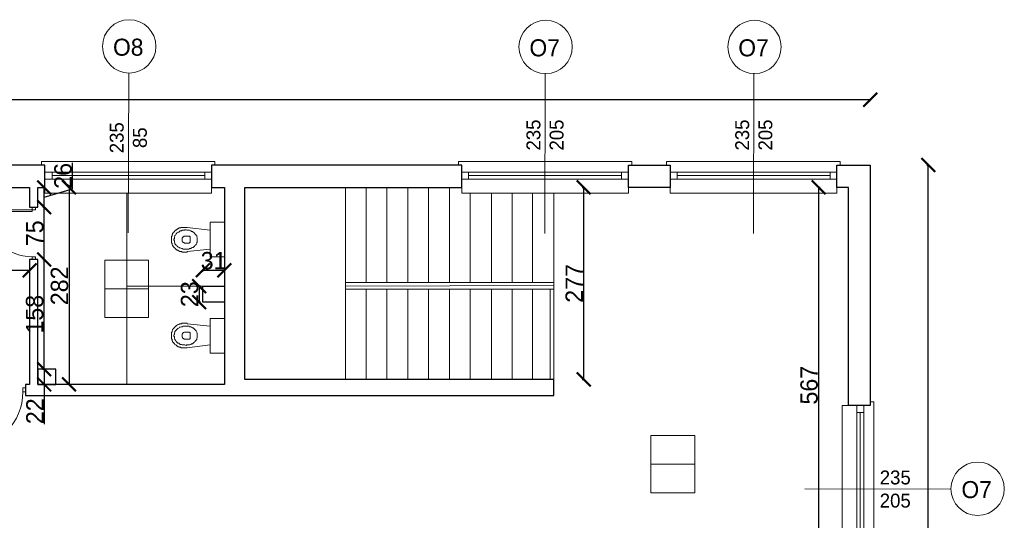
# Model space of a CAD drawing. Header units: centimetres. Extents: x -17621 to 77377, y -18613 to 66.
# Tile 161 of 173: x 51240 to 52657, y -16246 to -15524. Entities that reach past the tile are written whole.
import ezdxf

# ---------------------------------------------------------------- set-up
doc = ezdxf.new("R2010")
doc.units = ezdxf.units.CM
doc.layers.add('0-wymiarowanie rys.CAD', color=5, linetype='Continuous', lineweight=0, true_color=0x0000ff)
for name, color, linetype, lineweight in [('a_drzwi i okna', 2, 'Continuous', 0), ('a_inwentaryzacja', 141, 'Continuous', 0), ('a_wymiarowanie', 211, 'Continuous', 0), ('drzwi', 2, 'Continuous', 0), ('pomieszczenia', 191, 'Continuous', 5)]:
    doc.layers.add(name, color=color, linetype=linetype, lineweight=lineweight)
for name, color, linetype in [('PDF4_A250 SCHODY', 7, 'Continuous'), ('PDF4_A310 STOLARKA ZEWNĘTRZNA', 7, 'Continuous'), ('PDF4_A720 MEBLE', 7, 'Continuous'), ('PDF4_WIDOKOWA', 7, 'Continuous')]:
    doc.layers.add(name, color=color, linetype=linetype)
doc.styles.add('PDF Century Gothic', font='GOTHIC.TTF')
doc.dimstyles.new('ISO-25', dxfattribs={"dimtxt": 25, "dimasz": 20, "dimexe": 0.6, "dimexo": 0.375, "dimtad": 1, "dimdec": 0, "dimtxsty": 'PDF Century Gothic', "dimblk": 'ARCHTICK', "dimcen": 2.5, "dimadec": 1, "dimazin": 0, "dimtfac": 1, "dimtdec": 0, "dimtmove": 0, "dimatfit": 3, "dimldrblk": 'ARCHTICK', "dimfxl": 2, "dimfxlon": 1, "dimarcsym": 0})

# ---------------------------------------------------------------- blocks, each defined once
blk = doc.blocks.new('_ArchTick')
at = {"color": 0, "linetype": 'ByBlock', "const_width": 0.15}
blk.add_lwpolyline([(-0.5, -0.5), (0.5, 0.5)], dxfattribs=at)
blk = doc.blocks.new('*D301')
at = {"layer": 'a_wymiarowanie', "color": 0, "lineweight": -2, "transparency": 16777216}
for p, q in [((51273.3, -15869.7), (51275.9, -15869.7)), ((51275.3, -16027.7), (51275.3, -15869.7)), ((51273.3, -16027.7), (51275.9, -16027.7))]:
    blk.add_line(p, q, dxfattribs=at)
at = {"layer": 'Defpoints', "color": 0, "transparency": 16777216}
for p in [(51266.3, -15869.7), (51275.3, -15869.7), (51266.3, -16027.7)]:
    blk.add_point(p, dxfattribs=at)
at = {"layer": 'a_wymiarowanie', "color": 0, "lineweight": -2, "transparency": 16777216, "xscale": 20, "yscale": 20, "zscale": 20}
for p, rotation in [((51275.3, -15869.7), 90), ((51275.3, -16027.7), 270)]:
    blk.add_blockref('_ArchTick', p, dxfattribs=dict(at, rotation=rotation))
at = {"layer": 'a_wymiarowanie', "color": 0, "lineweight": 0, "transparency": 16777216, "insert": (51261.6, -15948.7), "char_height": 25, "attachment_point": 5, "rotation": 90, "style": 'PDF Century Gothic'}
blk.add_mtext('158', dxfattribs=at)
blk = doc.blocks.new('*D302')
at = {"layer": 'a_wymiarowanie', "color": 0, "lineweight": -2, "transparency": 16777216}
for p, q in [((51273.3, -15794.5), (51275.9, -15794.5)), ((51275.3, -15869.7), (51275.3, -15794.5)), ((51273.3, -15869.7), (51275.9, -15869.7))]:
    blk.add_line(p, q, dxfattribs=at)
at = {"layer": 'Defpoints', "color": 0, "transparency": 16777216}
for p in [(51266.3, -15794.5), (51275.3, -15794.5), (51266.3, -15869.7)]:
    blk.add_point(p, dxfattribs=at)
at = {"layer": 'a_wymiarowanie', "color": 0, "lineweight": -2, "transparency": 16777216, "xscale": 20, "yscale": 20, "zscale": 20}
for p, rotation in [((51275.3, -15794.5), 90), ((51275.3, -15869.7), 270)]:
    blk.add_blockref('_ArchTick', p, dxfattribs=dict(at, rotation=rotation))
at = {"layer": 'a_wymiarowanie', "color": 0, "lineweight": 0, "transparency": 16777216, "insert": (51261.9, -15832.1), "char_height": 25, "attachment_point": 5, "rotation": 90, "style": 'PDF Century Gothic'}
blk.add_mtext('75', dxfattribs=at)
blk = doc.blocks.new('*D303')
at = {"layer": 'a_wymiarowanie', "color": 0, "lineweight": -2, "transparency": 16777216}
for p, q in [((51316.2, -15768), (51316.2, -15730.7)), ((51273.3, -15766), (51275.9, -15766)), ((51275.3, -15794.5), (51275.3, -15766)), ((51275.3, -15780.3), (51316.2, -15768)), ((51273.3, -15794.5), (51275.9, -15794.5))]:
    blk.add_line(p, q, dxfattribs=at)
at = {"layer": 'Defpoints', "color": 0, "transparency": 16777216}
for p in [(51266.3, -15766), (51275.3, -15766), (51266.3, -15794.5)]:
    blk.add_point(p, dxfattribs=at)
at = {"layer": 'a_wymiarowanie', "color": 0, "lineweight": -2, "transparency": 16777216, "xscale": 20, "yscale": 20, "zscale": 20}
for p, rotation in [((51275.3, -15766), 90), ((51275.3, -15794.5), 270)]:
    blk.add_blockref('_ArchTick', p, dxfattribs=dict(at, rotation=rotation))
at = {"layer": 'a_wymiarowanie', "color": 0, "lineweight": 0, "transparency": 16777216, "insert": (51302.5, -15749.4), "char_height": 25, "attachment_point": 5, "rotation": 90, "style": 'PDF Century Gothic'}
blk.add_mtext('26', dxfattribs=at)
blk = doc.blocks.new('*D304')
at = {"layer": 'a_wymiarowanie', "color": 0, "lineweight": -2, "transparency": 16777216}
for p, q in [((51277.3, -16027.7), (51274.7, -16027.7)), ((51275.3, -16027.7), (51275.3, -16049.7)), ((51277.3, -16049.7), (51274.7, -16049.7)), ((51275.3, -16049.7), (51275.3, -16107.2))]:
    blk.add_line(p, q, dxfattribs=at)
at = {"layer": 'Defpoints', "color": 0, "transparency": 16777216}
for p in [(51292.3, -16027.7), (51275.3, -16049.7), (51292.3, -16049.7)]:
    blk.add_point(p, dxfattribs=at)
at = {"layer": 'a_wymiarowanie', "color": 0, "lineweight": -2, "transparency": 16777216, "xscale": 20, "yscale": 20, "zscale": 20}
for p, rotation in [((51275.3, -16027.7), 90), ((51275.3, -16049.7), 270)]:
    blk.add_blockref('_ArchTick', p, dxfattribs=dict(at, rotation=rotation))
at = {"layer": 'a_wymiarowanie', "color": 0, "lineweight": 0, "transparency": 16777216, "insert": (51261.9, -16088.4), "char_height": 25, "attachment_point": 5, "rotation": 90, "style": 'PDF Century Gothic'}
blk.add_mtext('22', dxfattribs=at)
blk = doc.blocks.new('*D305')
at = {"layer": 'a_wymiarowanie', "color": 0, "lineweight": -2, "transparency": 16777216}
for p, q in [((51500.4, -15908.3), (51497.8, -15908.3)), ((51498.4, -15908.3), (51498.4, -15931.3)), ((51500.4, -15931.3), (51497.8, -15931.3))]:
    blk.add_line(p, q, dxfattribs=at)
at = {"layer": 'Defpoints', "color": 0, "transparency": 16777216}
for p in [(51503.7, -15908.3), (51498.4, -15931.3), (51503.7, -15931.3)]:
    blk.add_point(p, dxfattribs=at)
at = {"layer": 'a_wymiarowanie', "color": 0, "lineweight": -2, "transparency": 16777216, "xscale": 20, "yscale": 20, "zscale": 20}
for p, rotation in [((51498.4, -15908.3), 90), ((51498.4, -15931.3), 270)]:
    blk.add_blockref('_ArchTick', p, dxfattribs=dict(at, rotation=rotation))
at = {"layer": 'a_wymiarowanie', "color": 0, "lineweight": 0, "transparency": 16777216, "insert": (51484.7, -15919.8), "char_height": 25, "attachment_point": 5, "rotation": 90, "style": 'PDF Century Gothic'}
blk.add_mtext('23', dxfattribs=at)
blk = doc.blocks.new('*D306')
at = {"layer": 'a_wymiarowanie', "color": 0, "lineweight": -2, "transparency": 16777216}
for p, q in [((51313.1, -15766), (51310.5, -15766)), ((51311.1, -15766), (51311.1, -16049.7)), ((51313.1, -16049.7), (51310.5, -16049.7))]:
    blk.add_line(p, q, dxfattribs=at)
at = {"layer": 'Defpoints', "color": 0, "transparency": 16777216}
for p in [(51534.7, -15766), (51311.1, -16049.7), (51534.7, -16049.7)]:
    blk.add_point(p, dxfattribs=at)
at = {"layer": 'a_wymiarowanie', "color": 0, "lineweight": -2, "transparency": 16777216, "xscale": 20, "yscale": 20, "zscale": 20}
for p, rotation in [((51311.1, -15766), 90), ((51311.1, -16049.7), 270)]:
    blk.add_blockref('_ArchTick', p, dxfattribs=dict(at, rotation=rotation))
at = {"layer": 'a_wymiarowanie', "color": 0, "lineweight": 0, "transparency": 16777216, "insert": (51297.4, -15907.8), "char_height": 25, "attachment_point": 5, "rotation": 90, "style": 'PDF Century Gothic'}
blk.add_mtext('282', dxfattribs=at)
blk = doc.blocks.new('*D309')
at = {"layer": 'a_wymiarowanie', "color": 0, "lineweight": -2, "transparency": 16777216}
for p, q in [((51158.7, -15887.4), (51158.7, -15884.8)), ((51158.7, -15885.4), (51254.4, -15885.4)), ((51254.4, -15885.4), (51254.4, -15884.8))]:
    blk.add_line(p, q, dxfattribs=at)
at = {"layer": 'Defpoints', "color": 0, "transparency": 16777216}
for p in [(51254.4, -15885.4), (51254.4, -15885.4), (51158.7, -15920.1)]:
    blk.add_point(p, dxfattribs=at)
at = {"layer": 'a_wymiarowanie', "color": 0, "lineweight": -2, "transparency": 16777216, "xscale": 20, "yscale": 20, "zscale": 20, "rotation": 180}
blk.add_blockref('_ArchTick', (51158.7, -15885.4), dxfattribs=at)
at = {"layer": 'a_wymiarowanie', "color": 0, "lineweight": -2, "transparency": 16777216, "xscale": 20, "yscale": 20, "zscale": 20}
blk.add_blockref('_ArchTick', (51254.4, -15885.4), dxfattribs=at)
at = {"layer": 'a_wymiarowanie', "color": 0, "lineweight": 0, "transparency": 16777216, "insert": (51206.6, -15871.7), "char_height": 25, "attachment_point": 5, "style": 'PDF Century Gothic'}
blk.add_mtext('96', dxfattribs=at)
blk = doc.blocks.new('*D310')
at = {"layer": 'a_wymiarowanie', "color": 0, "lineweight": -2, "transparency": 16777216}
for p, q in [((51503.7, -15887.4), (51503.7, -15884.8)), ((51503.7, -15885.4), (51534.7, -15885.4)), ((51534.7, -15887.4), (51534.7, -15884.8))]:
    blk.add_line(p, q, dxfattribs=at)
at = {"layer": 'Defpoints', "color": 0, "transparency": 16777216}
for p in [(51534.7, -15885.4), (51503.7, -15931.3), (51534.7, -15931.3)]:
    blk.add_point(p, dxfattribs=at)
at = {"layer": 'a_wymiarowanie', "color": 0, "lineweight": -2, "transparency": 16777216, "xscale": 20, "yscale": 20, "zscale": 20, "rotation": 180}
blk.add_blockref('_ArchTick', (51503.7, -15885.4), dxfattribs=at)
at = {"layer": 'a_wymiarowanie', "color": 0, "lineweight": -2, "transparency": 16777216, "xscale": 20, "yscale": 20, "zscale": 20}
blk.add_blockref('_ArchTick', (51534.7, -15885.4), dxfattribs=at)
at = {"layer": 'a_wymiarowanie', "color": 0, "lineweight": 0, "transparency": 16777216, "insert": (51519.2, -15871.7), "char_height": 25, "attachment_point": 5, "style": 'PDF Century Gothic'}
blk.add_mtext('31', dxfattribs=at)
blk = doc.blocks.new('*D271')
at = {"layer": 'a_wymiarowanie', "color": 0, "lineweight": -2, "transparency": 16777216}
for p, q in [((52392.1, -15766), (52389.5, -15766)), ((52390.1, -16335.8), (52390.1, -15766)), ((52392.1, -16335.8), (52389.5, -16335.8))]:
    blk.add_line(p, q, dxfattribs=at)
at = {"layer": 'Defpoints', "color": 0, "transparency": 16777216}
for p in [(52390.1, -15766), (52433, -15766), (52433, -16335.8)]:
    blk.add_point(p, dxfattribs=at)
at = {"layer": 'a_wymiarowanie', "color": 0, "lineweight": -2, "transparency": 16777216, "xscale": 20, "yscale": 20, "zscale": 20}
for p, rotation in [((52390.1, -15766), 90), ((52390.1, -16335.8), 270)]:
    blk.add_blockref('_ArchTick', p, dxfattribs=dict(at, rotation=rotation))
at = {"layer": 'a_wymiarowanie', "color": 0, "lineweight": 0, "transparency": 16777216, "insert": (52376.4, -16050.9), "char_height": 25, "attachment_point": 5, "rotation": 90, "style": 'PDF Century Gothic'}
blk.add_mtext('567', dxfattribs=at)
blk = doc.blocks.new('*D798')
at = {"layer": 'a_wymiarowanie', "color": 0, "lineweight": -2, "transparency": 16777216}
for p, q in [((52049.9, -15766), (52052.5, -15766)), ((52051.9, -16042.7), (52051.9, -15766)), ((52049.9, -16042.7), (52052.5, -16042.7))]:
    blk.add_line(p, q, dxfattribs=at)
at = {"layer": 'Defpoints', "color": 0, "transparency": 16777216}
for p in [(51564.3, -15766), (52051.9, -15766), (51564.3, -16042.7)]:
    blk.add_point(p, dxfattribs=at)
at = {"layer": 'a_wymiarowanie', "color": 0, "lineweight": -2, "transparency": 16777216, "xscale": 20, "yscale": 20, "zscale": 20}
for p, rotation in [((52051.9, -15766), 90), ((52051.9, -16042.7), 270)]:
    blk.add_blockref('_ArchTick', p, dxfattribs=dict(at, rotation=rotation))
at = {"layer": 'a_wymiarowanie', "color": 0, "lineweight": 0, "transparency": 16777216, "insert": (52038.2, -15904.3), "char_height": 25, "attachment_point": 5, "rotation": 90, "style": 'PDF Century Gothic'}
blk.add_mtext('277', dxfattribs=at)
blk = doc.blocks.new('*D1110')
at = {"layer": '0-wymiarowanie rys.CAD', "color": 0, "linetype": 'Continuous', "lineweight": -2, "transparency": 16777216}
for p, q in [((52545.8, -15733.8), (52548.4, -15733.8)), ((52547.8, -16958.1), (52547.8, -15733.8)), ((52545.8, -16958.1), (52548.4, -16958.1))]:
    blk.add_line(p, q, dxfattribs=at)
at = {"layer": 'Defpoints', "color": 0, "linetype": 'Continuous', "transparency": 16777216}
for p in [(52464.3, -15733.8), (52547.8, -15733.8), (52464.3, -16958.1)]:
    blk.add_point(p, dxfattribs=at)
at = {"layer": '0-wymiarowanie rys.CAD', "color": 0, "linetype": 'Continuous', "lineweight": -2, "transparency": 16777216, "xscale": 20, "yscale": 20, "zscale": 20}
for p, rotation in [((52547.8, -15733.8), 90), ((52547.8, -16958.1), 270)]:
    blk.add_blockref('_ArchTick', p, dxfattribs=dict(at, rotation=rotation))
at = {"layer": '0-wymiarowanie rys.CAD', "color": 0, "linetype": 'Continuous', "transparency": 16777216, "insert": (52534.3, -16346), "char_height": 25, "attachment_point": 5, "rotation": 90, "style": 'PDF Century Gothic'}
blk.add_mtext('1224', dxfattribs=at)
blk = doc.blocks.new('*D1111')
at = {"layer": '0-wymiarowanie rys.CAD', "color": 0, "linetype": 'Continuous', "lineweight": -2, "transparency": 16777216}
for p, q in [((47621.4, -15641.7), (47621.4, -15639.1)), ((52464.3, -15639.7), (47621.4, -15639.7)), ((52464.3, -15641.7), (52464.3, -15639.1))]:
    blk.add_line(p, q, dxfattribs=at)
at = {"layer": 'Defpoints', "color": 0, "linetype": 'Continuous', "transparency": 16777216}
for p in [(47621.4, -15639.7), (47621.4, -15733.8), (52464.3, -15733.8)]:
    blk.add_point(p, dxfattribs=at)
at = {"layer": '0-wymiarowanie rys.CAD', "color": 0, "linetype": 'Continuous', "lineweight": -2, "transparency": 16777216, "xscale": 20, "yscale": 20, "zscale": 20, "rotation": 180}
blk.add_blockref('_ArchTick', (47621.4, -15639.7), dxfattribs=at)
at = {"layer": '0-wymiarowanie rys.CAD', "color": 0, "linetype": 'Continuous', "lineweight": -2, "transparency": 16777216, "xscale": 20, "yscale": 20, "zscale": 20}
blk.add_blockref('_ArchTick', (52464.3, -15639.7), dxfattribs=at)
at = {"layer": '0-wymiarowanie rys.CAD', "color": 0, "linetype": 'Continuous', "transparency": 16777216, "insert": (50042.8, -15625.9), "char_height": 25, "attachment_point": 5, "style": 'PDF Century Gothic'}
blk.add_mtext('4843', dxfattribs=at)

msp = doc.modelspace()

# ---------------------------------------------------------------- linework, layer by layer
at = {"layer": 'a_drzwi i okna'}
for p, q in [((51397, -15601.3), (51396.4, -15831.5)), ((51996.4, -15602.2), (51995.8, -15832.3)), ((52297, -15602.2), (52296.4, -15832.3)), ((52580.4, -16200.6), (52370.3, -16200.1))]:
    msp.add_line(p, q, dxfattribs=at)
for centre in [(51397.7, -15562.9), (51997.1, -15563.7), (52297.7, -15563.7), (52618.9, -16200.1)]:
    msp.add_circle(centre, 38.4, dxfattribs=at)
at = {"layer": 'a_inwentaryzacja', "lineweight": 25}
for points in [[(51266.3, -15794.5), (51266.3, -15766), (51276.4, -15766), (51276.4, -15733.8), (51216.3, -15733.8), (51216.3, -15766), (51254.4, -15766), (51254.4, -15794.5)], [(51248.5, -16065.7), (52008.8, -16065.7), (52008.8, -16042.7), (51564.3, -16042.7), (51564.3, -15766), (51876.7, -15766), (51876.7, -15733.8), (51516, -15733.8), (51516, -15766), (51534.7, -15766), (51534.7, -16049.7), (51266.3, -16049.7), (51266.3, -15869.7), (51254.4, -15869.7), (51254.4, -16049.7), (51248.5, -16049.7)], [(52116.3, -15766), (52116.3, -15733.8), (52176.4, -15733.8), (52176.4, -15766)], [(52433, -16080.1), (52433, -16059.8), (52433, -16048), (52433, -15766), (52416, -15766), (52416, -15733.8), (52464.3, -15733.8), (52464.3, -16080.1)], [(51534.7, -15908.3), (51534.7, -15931.3), (51503.7, -15931.3), (51503.7, -15908.3)], [(51266.3, -16049.7), (51292.3, -16049.7), (51292.3, -16027.7), (51266.3, -16027.7)]]:
    msp.add_lwpolyline(points, close=True, dxfattribs=at)
at = {"layer": 'drzwi'}
msp.add_lwpolyline([(51258, -15798.4), (51258, -15794.6), (51262.7, -15794.6), (51262.7, -15798.4), (51258, -15798.4), (51258, -15800.6), (51190.5, -15800.6), (51190.4, -15798.4), (51258, -15798.4)], dxfattribs=at)
for points in [[(51258, -15865.9), (51258, -15869.7), (51262.7, -15869.7), (51262.7, -15865.9)], [(51244.6, -16060.6), (51249.1, -16060.6), (51249.1, -16054.8), (51244.6, -16054.8)]]:
    msp.add_lwpolyline(points, close=True, dxfattribs=at)
for centre, radius, start, end in [((51257.8, -15798.5), 67.4, 181.8363, 270.1055), ((51163.4, -16060.7), 81.2, 271.8363, 0.1055)]:
    msp.add_arc(centre, radius, start, end, dxfattribs=at)
at = {"layer": 'PDF4_A250 SCHODY', "lineweight": 5}
for points in [[(51709.1, -15766), (51709.1, -15837.1)], [(51709.1, -15766), (51709.1, -16042.7)], [(51738.7, -15766), (51738.7, -15903.2)], [(51768.3, -15766), (51768.3, -15903.2)], [(51798.8, -15766), (51798.8, -15903.2)], [(51828.5, -15766), (51828.5, -15903.2)], [(51858.9, -15766), (51858.9, -15903.2)], [(51888.6, -15774.5), (51888.6, -15903.2)], [(51919, -15774.5), (51919, -15903.2)], [(51948.7, -15774.5), (51948.7, -15903.2)], [(51978.3, -15774.5), (51978.3, -15903.2)], [(52008.8, -15774.5), (52008.8, -16042.7)], [(52008.8, -15903.2), (51709.1, -15903.2), (52008.8, -15903.2)], [(51709.1, -15908.3), (52008.8, -15907.4)], [(51709.1, -15912.5), (52008.8, -15912.5)], [(51738.7, -15912.5), (51738.7, -16042.7)], [(51768.3, -15912.5), (51768.3, -16042.7)], [(51798.8, -15912.5), (51798.8, -16042.7)], [(51828.5, -15912.5), (51828.5, -16042.7)], [(51858.9, -15912.5), (51858.9, -16042.7)], [(51888.6, -15912.5), (51888.6, -16042.7)], [(51919, -15912.5), (51919, -16042.7)], [(51948.7, -15912.5), (51948.7, -16042.7)], [(51978.3, -15912.5), (51978.3, -16042.7)], [(52003.7, -15912.5), (52003.7, -16042.7)]]:
    msp.add_lwpolyline(points, dxfattribs=at)
at = {"layer": 'PDF4_A310 STOLARKA ZEWNĘTRZNA', "lineweight": 5}
for points in [[(51516, -15774.5), (51516, -15733.8), (51521.1, -15733.8), (51521.1, -15728.8), (51276.4, -15728.8), (51271.3, -15728.8), (51271.3, -15733.8), (51276.4, -15733.8), (51276.4, -15774.5)], [(52116.3, -15774.5), (52116.3, -15733.8), (52121.4, -15733.8), (52121.4, -15728.8), (51876.7, -15728.8), (51871.6, -15728.8), (51871.6, -15733.8), (51876.7, -15733.8), (51876.7, -15774.5)], [(52416, -15774.5), (52416, -15733.8), (52421.1, -15733.8), (52421.1, -15728.8), (52176.4, -15728.8), (52171.3, -15728.8), (52171.3, -15733.8), (52176.4, -15733.8), (52176.4, -15774.5)], [(51516, -15754.2), (51506.7, -15754.2), (51286.6, -15754.2), (51276.4, -15754.2), (51276.4, -15744), (51286.6, -15744), (51506.7, -15744), (51516, -15744)], [(52116.3, -15754.2), (52106.2, -15754.2), (51886, -15754.2), (51876.7, -15754.2), (51876.7, -15744), (51886, -15744), (52106.2, -15744), (52116.3, -15744)], [(52416, -15754.2), (52406.7, -15754.2), (52186.6, -15754.2), (52176.4, -15754.2), (52176.4, -15744), (52186.6, -15744), (52406.7, -15744), (52416, -15744)], [(52423.7, -16320.6), (52464.3, -16320.6), (52464.3, -16325.7), (52469.4, -16325.7), (52469.4, -16080.1), (52469.4, -16075.1), (52464.3, -16075.1), (52464.3, -16080.1), (52423.7, -16080.1)], [(52444.8, -16320.6), (52444.8, -16310.4), (52444.8, -16090.3), (52444.8, -16080.1), (52455, -16080.1), (52455, -16090.3), (52455, -16310.4), (52455, -16320.6)]]:
    msp.add_lwpolyline(points, close=True, dxfattribs=at)
for points in [[(51286.6, -15744), (51286.6, -15754.2)], [(51506.7, -15744), (51506.7, -15754.2)], [(51886, -15744), (51886, -15754.2)], [(52106.2, -15744), (52106.2, -15754.2)], [(52186.6, -15744), (52186.6, -15754.2)], [(52406.7, -15744), (52406.7, -15754.2)], [(51506.7, -15749.1), (51286.6, -15749.1)], [(52106.2, -15749.1), (51886, -15749.1)], [(52406.7, -15749.1), (52186.6, -15749.1)], [(52455, -16090.3), (52444.8, -16090.3)], [(52449.9, -16310.4), (52449.9, -16090.3)]]:
    msp.add_lwpolyline(points, dxfattribs=at)
at = {"layer": 'PDF4_A720 MEBLE', "lineweight": 0}
for points in [[(51514.3, -15865.9), (51514.3, -15816), (51534.7, -15816), (51534.7, -15865.9)], [(51514.3, -15827.8), (51481.3, -15823.6), (51480.5, -15823.6), (51479.6, -15823.6), (51478.8, -15823.6), (51477.9, -15823.6), (51477.1, -15823.6), (51476.2, -15823.6), (51475.4, -15823.6), (51474.5, -15823.6), (51473.7, -15823.6), (51472.9, -15823.6), (51472, -15823.6), (51472, -15824.4), (51471.2, -15824.4), (51470.3, -15824.4), (51469.5, -15824.4), (51468.6, -15825.3), (51467.8, -15825.3), (51467.8, -15826.1), (51466.9, -15826.1), (51466.1, -15826.1), (51466.1, -15827), (51465.2, -15827), (51465.2, -15827.8), (51464.4, -15827.8), (51463.5, -15828.7), (51462.7, -15829.5), (51461.8, -15830.4), (51461, -15831.2), (51461, -15832.1), (51460.2, -15832.1), (51460.2, -15832.9), (51460.2, -15833.8), (51459.3, -15833.8), (51459.3, -15834.6), (51459.3, -15835.4), (51459.3, -15836.3), (51458.5, -15836.3), (51458.5, -15837.1), (51458.5, -15838), (51458.5, -15838.8), (51458.5, -15839.7), (51458.5, -15840.5), (51458.5, -15841.4), (51458.5, -15842.2), (51458.5, -15843.1), (51458.5, -15843.9), (51458.5, -15844.8), (51458.5, -15845.6), (51458.5, -15846.5), (51459.3, -15846.5), (51459.3, -15847.3), (51459.3, -15848.1), (51460.2, -15849), (51460.2, -15849.8), (51461, -15850.7), (51461, -15851.5), (51461.8, -15851.5), (51461.8, -15852.4), (51462.7, -15852.4), (51462.7, -15853.2), (51463.5, -15853.2), (51463.5, -15854.1), (51464.4, -15854.1), (51464.4, -15854.9), (51465.2, -15854.9), (51465.2, -15855.8), (51466.1, -15855.8), (51466.9, -15856.6), (51467.8, -15856.6), (51468.6, -15857.5), (51469.5, -15857.5), (51470.3, -15858.3), (51471.2, -15858.3), (51472, -15858.3), (51472.9, -15858.3), (51473.7, -15859.2), (51474.5, -15859.2), (51475.4, -15859.2), (51476.2, -15859.2), (51477.1, -15859.2), (51477.9, -15859.2), (51478.8, -15859.2), (51479.6, -15859.2), (51480.5, -15859.2), (51481.3, -15859.2), (51481.3, -15858.3), (51514.3, -15854.9)], [(51495.7, -15841.4), (51495.7, -15842.2), (51495.7, -15843.1), (51495.7, -15844.8), (51494.9, -15845.6), (51494.9, -15846.5), (51494, -15848.1), (51493.2, -15849), (51492.3, -15849.8), (51491.5, -15850.7), (51490.6, -15851.5), (51489.8, -15852.4), (51488.9, -15852.4), (51487.2, -15853.2), (51486.4, -15854.1), (51484.7, -15854.1), (51483.9, -15854.9), (51482.2, -15854.9), (51480.5, -15854.9), (51479.6, -15854.9), (51477.9, -15854.9), (51477.1, -15854.9), (51475.4, -15854.9), (51473.7, -15854.1), (51472.9, -15854.1), (51471.2, -15853.2), (51470.3, -15853.2), (51469.5, -15852.4), (51467.8, -15851.5), (51466.9, -15850.7), (51466.1, -15849.8), (51465.2, -15849), (51464.4, -15848.1), (51463.5, -15847.3), (51463.5, -15846.5), (51462.7, -15844.8), (51462.7, -15843.9), (51462.7, -15843.1), (51461.8, -15841.4), (51461.8, -15840.5), (51462.7, -15839.7), (51462.7, -15838.8), (51462.7, -15837.1), (51463.5, -15836.3), (51463.5, -15835.4), (51464.4, -15834.6), (51465.2, -15832.9), (51466.1, -15832.1), (51466.9, -15831.2), (51467.8, -15830.4), (51469.5, -15830.4), (51470.3, -15829.5), (51471.2, -15828.7), (51472.9, -15828.7), (51473.7, -15827.8), (51475.4, -15827.8), (51477.1, -15827.8), (51477.9, -15827), (51479.6, -15827), (51480.5, -15827.8), (51482.2, -15827.8), (51483.9, -15827.8), (51484.7, -15827.8), (51486.4, -15828.7), (51487.2, -15829.5), (51488.9, -15829.5), (51489.8, -15830.4), (51490.6, -15831.2), (51491.5, -15832.1), (51492.3, -15832.9), (51493.2, -15833.8), (51494, -15834.6), (51494.9, -15835.4), (51494.9, -15837.1), (51495.7, -15838), (51495.7, -15838.8), (51495.7, -15840.5)], [(51485.6, -15841.4), (51485.6, -15843.9), (51485.6, -15844.8), (51485.6, -15845.6), (51484.7, -15845.6), (51484.7, -15846.5), (51483.9, -15846.5), (51477.9, -15846.5), (51477.1, -15846.5), (51476.2, -15845.6), (51475.4, -15845.6), (51475.4, -15844.8), (51474.5, -15844.8), (51474.5, -15843.9), (51473.7, -15843.9), (51473.7, -15843.1), (51473.7, -15842.2), (51473.7, -15841.4), (51473.7, -15840.5), (51473.7, -15839.7), (51473.7, -15838.8), (51474.5, -15838.8), (51474.5, -15838), (51475.4, -15837.1), (51476.2, -15837.1), (51476.2, -15836.3), (51477.1, -15836.3), (51477.9, -15836.3), (51483.9, -15836.3), (51484.7, -15836.3), (51485.6, -15837.1), (51485.6, -15838)], [(51514.3, -15954.8), (51514.3, -16004.8), (51534.7, -16004.8), (51534.7, -15954.8)], [(51514.3, -15992.9), (51481.3, -15997.2), (51480.5, -15997.2), (51479.6, -15997.2), (51478.8, -15997.2), (51477.9, -15997.2), (51477.1, -15997.2), (51476.2, -15997.2), (51475.4, -15997.2), (51474.5, -15997.2), (51473.7, -15997.2), (51472.9, -15997.2), (51472, -15997.2), (51472, -15996.3), (51471.2, -15996.3), (51470.3, -15996.3), (51469.5, -15996.3), (51469.5, -15995.5), (51468.6, -15995.5), (51467.8, -15995.5), (51467.8, -15994.6), (51466.9, -15994.6), (51466.1, -15994.6), (51466.1, -15993.8), (51465.2, -15993.8), (51465.2, -15992.9), (51464.4, -15992.9), (51463.5, -15992.1), (51462.7, -15991.2), (51461.8, -15990.4), (51461.8, -15989.5), (51461, -15989.5), (51461, -15988.7), (51460.2, -15988.7), (51460.2, -15987.8), (51460.2, -15987), (51459.3, -15987), (51459.3, -15986.2), (51459.3, -15985.3), (51459.3, -15984.5), (51458.5, -15984.5), (51458.5, -15983.6), (51458.5, -15982.8), (51458.5, -15981.9), (51458.5, -15981.1), (51458.5, -15980.2), (51458.5, -15979.4), (51458.5, -15978.5), (51458.5, -15977.7), (51458.5, -15976.8), (51458.5, -15976), (51458.5, -15975.1), (51458.5, -15974.3), (51459.3, -15974.3), (51459.3, -15973.5), (51459.3, -15972.6), (51460.2, -15971.8), (51460.2, -15970.9), (51461, -15970.1), (51461, -15969.2), (51461.8, -15969.2), (51461.8, -15968.4), (51462.7, -15968.4), (51462.7, -15967.5), (51463.5, -15967.5), (51463.5, -15966.7), (51464.4, -15966.7), (51464.4, -15965.8), (51465.2, -15965.8), (51465.2, -15965), (51466.1, -15965), (51466.9, -15964.1), (51467.8, -15964.1), (51468.6, -15963.3), (51469.5, -15963.3), (51470.3, -15962.4), (51471.2, -15962.4), (51472, -15962.4), (51472.9, -15962.4), (51473.7, -15961.6), (51474.5, -15961.6), (51475.4, -15961.6), (51476.2, -15961.6), (51477.1, -15961.6), (51477.9, -15961.6), (51478.8, -15961.6), (51479.6, -15961.6), (51480.5, -15961.6), (51481.3, -15961.6), (51481.3, -15962.4), (51514.3, -15965.8)], [(51495.7, -15979.4), (51495.7, -15978.5), (51495.7, -15976.8), (51495.7, -15976), (51494.9, -15975.1), (51494.9, -15974.3), (51494, -15972.6), (51493.2, -15971.8), (51492.3, -15970.9), (51491.5, -15970.1), (51490.6, -15969.2), (51489.8, -15968.4), (51488.9, -15968.4), (51487.2, -15967.5), (51486.4, -15966.7), (51484.7, -15966.7), (51483.9, -15965.8), (51482.2, -15965.8), (51480.5, -15965.8), (51479.6, -15965.8), (51477.9, -15965.8), (51477.1, -15965.8), (51475.4, -15965.8), (51473.7, -15966.7), (51472.9, -15966.7), (51471.2, -15967.5), (51470.3, -15967.5), (51469.5, -15968.4), (51467.8, -15969.2), (51466.9, -15970.1), (51466.1, -15970.9), (51465.2, -15971.8), (51464.4, -15972.6), (51463.5, -15973.5), (51463.5, -15974.3), (51462.7, -15976), (51462.7, -15976.8), (51462.7, -15977.7), (51461.8, -15978.5), (51461.8, -15980.2), (51462.7, -15981.1), (51462.7, -15981.9), (51462.7, -15983.6), (51463.5, -15984.5), (51463.5, -15985.3), (51464.4, -15986.2), (51465.2, -15987.8), (51466.1, -15988.7), (51466.9, -15989.5), (51467.8, -15990.4), (51469.5, -15990.4), (51470.3, -15991.2), (51471.2, -15992.1), (51472.9, -15992.1), (51473.7, -15992.9), (51475.4, -15992.9), (51477.1, -15992.9), (51477.9, -15992.9), (51479.6, -15993.8), (51480.5, -15992.9), (51482.2, -15992.9), (51483.9, -15992.9), (51484.7, -15992.9), (51486.4, -15992.1), (51487.2, -15991.2), (51488.9, -15991.2), (51489.8, -15990.4), (51490.6, -15989.5), (51491.5, -15988.7), (51492.3, -15987.8), (51493.2, -15987), (51494, -15986.2), (51494.9, -15985.3), (51494.9, -15983.6), (51495.7, -15982.8), (51495.7, -15981.9), (51495.7, -15980.2)], [(51485.6, -15979.4), (51485.6, -15976.8), (51485.6, -15976), (51485.6, -15975.1), (51484.7, -15975.1), (51484.7, -15974.3), (51483.9, -15974.3), (51477.9, -15974.3), (51477.1, -15974.3), (51476.2, -15975.1), (51475.4, -15975.1), (51475.4, -15976), (51474.5, -15976), (51474.5, -15976.8), (51473.7, -15976.8), (51473.7, -15977.7), (51473.7, -15978.5), (51473.7, -15979.4), (51473.7, -15980.2), (51473.7, -15981.1), (51473.7, -15981.9), (51474.5, -15981.9), (51474.5, -15982.8), (51475.4, -15983.6), (51476.2, -15983.6), (51476.2, -15984.5), (51477.1, -15984.5), (51477.9, -15984.5), (51483.9, -15984.5), (51484.7, -15984.5), (51485.6, -15983.6), (51485.6, -15982.8)]]:
    msp.add_lwpolyline(points, close=True, dxfattribs=at)
at = {"layer": 'PDF4_WIDOKOWA', "lineweight": 5}
for points in [[(51394.1, -16049.7), (51394.1, -15774.5)], [(51394.1, -15908.3), (51534.7, -15908.3)]]:
    msp.add_lwpolyline(points, dxfattribs=at)
at = {"layer": 'pomieszczenia'}
for p, q in [((51362.6, -15912.1), (51425.7, -15912.1)), ((52148.7, -16164.8), (52211.8, -16164.8))]:
    msp.add_line(p, q, dxfattribs=at)
for points in [[(51362.6, -15870.9), (51425.7, -15870.9), (51425.7, -15953.2), (51362.6, -15953.2)], [(52148.7, -16123.6), (52211.8, -16123.6), (52211.8, -16206), (52148.7, -16206)]]:
    msp.add_lwpolyline(points, close=True, dxfattribs=at)

# ---------------------------------------------------------------- texts
at = {"layer": 'a_drzwi i okna', "style": 'PDF Century Gothic'}
for s, width, gutter_width, heights, insert, char_height, attachment_point in [('O8', 220.698, 15.3, [199.8], (51374.4, -15576.7), 24.55, 7), ('O7', 220.698, 15.3, [199.8], (51973.8, -15577.6), 24.55, 7), ('O7', 220.698, 15.3, [199.8], (52274.4, -15577.6), 24.55, 7), ('235\\P205', 179.816, 12.5, [162.8], (52478, -16173.8), 20, 1), ('O7', 220.698, 15.3, [199.8], (52595.6, -16213.9), 24.55, 7)]:
    msp.add_mtext_dynamic_manual_height_columns(s, width=width, gutter_width=gutter_width, heights=heights, dxfattribs=dict(at, insert=insert, char_height=char_height, attachment_point=attachment_point))
at = {"layer": 'a_drzwi i okna', "char_height": 20, "attachment_point": 1, "rotation": 90, "style": 'PDF Century Gothic'}
for s, insert in [('\\pxqc;235\\P85', (51369.7, -15784.4)), ('235\\P205', (51969.5, -15712.9)), ('235\\P205', (52270, -15712.9))]:
    msp.add_mtext_dynamic_manual_height_columns(s, width=179.816, gutter_width=12.5, heights=[162.8], dxfattribs=dict(at, insert=insert))

# ---------------------------------------------------------------- dimensions: what is measured, and where the dimension line sits
at = {"layer": '0-wymiarowanie rys.CAD', "linetype": 'Continuous'}
dim = msp.add_linear_dim(base=(47621.4, -15639.7), p1=(52464.3, -15733.8), p2=(47621.4, -15733.8), dimstyle='ISO-25', dxfattribs=at)
dim.commit()
dim.dimension.update_dxf_attribs({"geometry": '*D1111', "text_midpoint": (50042.8, -15625.9)})
dim = msp.add_linear_dim(base=(52547.8, -15733.8), p1=(52464.3, -16958.1), p2=(52464.3, -15733.8), angle=90, dimstyle='ISO-25', dxfattribs=at)
dim.commit()
dim.dimension.update_dxf_attribs({"geometry": '*D1110', "text_midpoint": (52534.3, -16346)})
at = {"layer": 'a_wymiarowanie', "lineweight": 0}
dim = msp.add_linear_dim(base=(51275.3, -15766), p1=(51266.3, -15794.5), p2=(51266.3, -15766), angle=90, text='26', dimstyle='ISO-25', override={"dimtmove": 1}, dxfattribs=at)
dim.commit()
dim.dimension.update_dxf_attribs({"geometry": '*D303', "text_midpoint": (51302.5, -15767.4)})
for base, p1, p2, text, picture, middle in [((51311.1, -16049.7), (51534.7, -15766), (51534.7, -16049.7), '282', '*D306', (51297.4, -15907.8)), ((52390.1, -15766), (52433, -16335.8), (52433, -15766), '567', '*D271', (52376.4, -16050.9))]:
    dim = msp.add_linear_dim(base=base, p1=p1, p2=p2, angle=90, text=text, dimstyle='ISO-25', dxfattribs=at)
    dim.commit()
    dim.dimension.update_dxf_attribs({"geometry": picture, "text_midpoint": middle})
for base, p1, p2, picture, middle in [((52051.9, -15766), (51564.3, -16042.7), (51564.3, -15766), '*D798', (52038.2, -15904.3)), ((51275.3, -15869.7), (51266.3, -16027.7), (51266.3, -15869.7), '*D301', (51261.6, -15948.7)), ((51275.3, -16049.7), (51292.3, -16027.7), (51292.3, -16049.7), '*D304', (51261.9, -16088.4))]:
    dim = msp.add_linear_dim(base=base, p1=p1, p2=p2, angle=90, dimstyle='ISO-25', dxfattribs=at)
    dim.commit()
    dim.dimension.update_dxf_attribs({"geometry": picture, "text_midpoint": middle})
dim = msp.add_linear_dim(base=(51275.3, -15794.5), p1=(51266.3, -15869.7), p2=(51266.3, -15794.5), angle=90, dimstyle='ISO-25', override={"dimtmove": 1}, dxfattribs=at)
dim.commit()
dim.dimension.update_dxf_attribs({"geometry": '*D302', "text_midpoint": (51261.9, -15832.1)})
dim = msp.add_linear_dim(base=(51254.4, -15885.4), p1=(51158.7, -15920.1), p2=(51254.4, -15885.4), dimstyle='ISO-25', override={"dimtmove": 1}, dxfattribs=at)
dim.commit()
dim.dimension.update_dxf_attribs({"geometry": '*D309', "text_midpoint": (51206.6, -15871.7)})
dim = msp.add_linear_dim(base=(51534.7, -15885.4), p1=(51503.7, -15931.3), p2=(51534.7, -15931.3), dimstyle='ISO-25', dxfattribs=at)
dim.commit()
dim.dimension.update_dxf_attribs({"geometry": '*D310', "text_midpoint": (51519.2, -15871.7)})
dim = msp.add_linear_dim(base=(51498.4, -15931.3), p1=(51503.7, -15908.3), p2=(51503.7, -15931.3), angle=90, dimstyle='ISO-25', dxfattribs=at)
dim.commit()
dim.dimension.update_dxf_attribs({"geometry": '*D305', "text_midpoint": (51498.4, -15919.8), "dimtype": 160})

doc.saveas('drawing.dxf')
